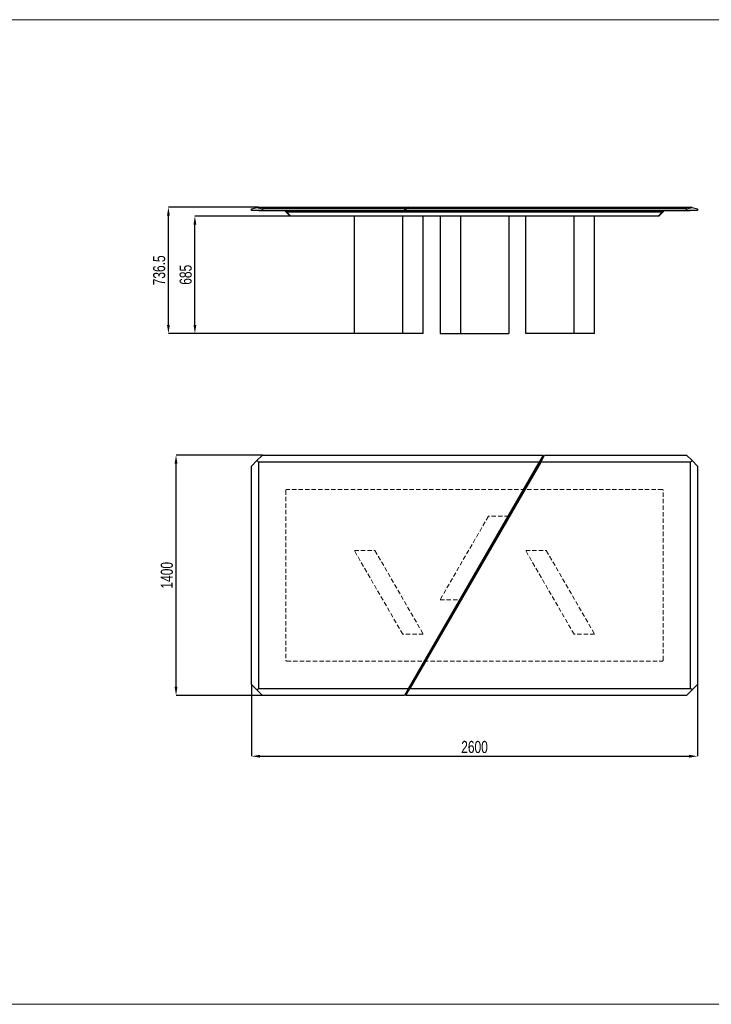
# Model space of a CAD drawing. Header units: millimetres. Extents: x 100 to 18140, y -17694 to 5840.
# Tile 18 of 19: x 8464 to 12496, y 100 to 5840. Entities that reach past the tile are written whole.
import ezdxf

# ---------------------------------------------------------------- set-up
doc = ezdxf.new("R2010")
doc.units = ezdxf.units.MM
doc.header["$LTSCALE"] = 20
doc.header["$PDSIZE"] = -1
doc.linetypes.add('HIDDEN', pattern=[1.905, 1.27, -0.635])
doc.linetypes.add('PHANTOM', pattern=[12.7, 6.35, -1.27, 1.27, -1.27, 1.27, -1.27])
doc.layers.add('ANNOTAZIONI', color=8, linetype='Continuous')
doc.styles.add('SLDTEXTSTYLE4', font='ARIALN.TTF', dxfattribs={"width": 0.87})
doc.dimstyles.new('SLDDIMSTYLE0', dxfattribs={"dimtxt": 70, "dimasz": 50, "dimexe": 0, "dimexo": 0.0625, "dimgap": 17.5, "dimtad": 1, "dimdec": 1, "dimrnd": 1e-09, "dimzin": 12, "dimdsep": 46, "dimtxsty": 'SLDTEXTSTYLE4', "dimsah": 1, "dimcen": 0.09, "dimadec": 0, "dimazin": 3, "dimtfac": 1, "dimtdec": 1, "dimtofl": 0, "dimtmove": 0, "dimatfit": 3, "dimfxl": 1, "dimfrac": 2, "dimtolj": 1, "dimtzin": 12, "dimarcsym": 0})

# ---------------------------------------------------------------- blocks, each defined once
blk = doc.blocks.new('*D10')
at = {"layer": 'ANNOTAZIONI', "color": 0, "lineweight": -2, "transparency": 16777216}
for p, q in [((9855.3, 4746.9), (9330.9, 4746.9)), ((9330.9, 4060.4), (9330.9, 4696.9)), ((10415, 4010.4), (9330.9, 4010.4))]:
    blk.add_line(p, q, dxfattribs=at)
at = {"layer": 'ANNOTAZIONI', "color": 0, "transparency": 16777216}
for points in [[(9322.6, 4696.9), (9339.2, 4696.9), (9330.9, 4746.9)], [(9322.6, 4060.4), (9339.2, 4060.4), (9330.9, 4010.4)]]:
    blk.add_solid(points, dxfattribs=at)
at = {"layer": 'Defpoints', "color": 0, "transparency": 16777216}
for p in [(9330.9, 4746.9), (9855.4, 4746.9), (10415.1, 4010.4)]:
    blk.add_point(p, dxfattribs=at)
at = {"layer": 'ANNOTAZIONI', "color": 0, "transparency": 16777216, "insert": (9241.9, 4378.7), "char_height": 70, "attachment_point": 2, "rotation": 90, "style": 'SLDTEXTSTYLE4'}
blk.add_mtext('\\A1;736.5', dxfattribs=at)
blk = doc.blocks.new('*D11')
at = {"layer": 'ANNOTAZIONI', "color": 0, "lineweight": -2, "transparency": 16777216}
for p, q in [((10043.9, 4695.4), (9485.4, 4695.4)), ((9485.4, 4060.4), (9485.4, 4645.4)), ((10415, 4010.4), (9485.4, 4010.4))]:
    blk.add_line(p, q, dxfattribs=at)
at = {"layer": 'ANNOTAZIONI', "color": 0, "transparency": 16777216}
for points in [[(9477.1, 4645.4), (9493.7, 4645.4), (9485.4, 4695.4)], [(9477.1, 4060.4), (9493.7, 4060.4), (9485.4, 4010.4)]]:
    blk.add_solid(points, dxfattribs=at)
at = {"layer": 'Defpoints', "color": 0, "transparency": 16777216}
for p in [(9485.4, 4695.4), (10043.9, 4695.4), (10415.1, 4010.4)]:
    blk.add_point(p, dxfattribs=at)
at = {"layer": 'ANNOTAZIONI', "color": 0, "transparency": 16777216, "insert": (9396.4, 4352.9), "char_height": 70, "attachment_point": 2, "rotation": 90, "style": 'SLDTEXTSTYLE4'}
blk.add_mtext('\\A1;685', dxfattribs=at)
blk = doc.blocks.new('*D12')
at = {"layer": 'ANNOTAZIONI', "color": 0, "lineweight": -2, "transparency": 16777216}
for p, q in [((9879, 3301.1), (9375.4, 3301.1)), ((9375.4, 1951.1), (9375.4, 3251.1)), ((9879, 1901.1), (9375.4, 1901.1))]:
    blk.add_line(p, q, dxfattribs=at)
at = {"layer": 'ANNOTAZIONI', "color": 0, "transparency": 16777216}
for points in [[(9367, 3251.1), (9383.7, 3251.1), (9375.4, 3301.1)], [(9367, 1951.1), (9383.7, 1951.1), (9375.4, 1901.1)]]:
    blk.add_solid(points, dxfattribs=at)
at = {"layer": 'Defpoints', "color": 0, "transparency": 16777216}
for p in [(9375.4, 3301.1), (9879, 3301.1), (9879, 1901.1)]:
    blk.add_point(p, dxfattribs=at)
at = {"layer": 'ANNOTAZIONI', "color": 0, "transparency": 16777216, "insert": (9286.4, 2601.1), "char_height": 70, "attachment_point": 2, "rotation": 90, "style": 'SLDTEXTSTYLE4'}
blk.add_mtext('\\A1;1400', dxfattribs=at)
blk = doc.blocks.new('*D13')
at = {"layer": 'ANNOTAZIONI', "color": 0, "lineweight": -2, "transparency": 16777216}
for p, q in [((9815.4, 1964.7), (9815.4, 1546.2)), ((12415.4, 1964.7), (12415.4, 1546.2)), ((9865.4, 1546.2), (12365.4, 1546.2))]:
    blk.add_line(p, q, dxfattribs=at)
at = {"layer": 'ANNOTAZIONI', "color": 0, "transparency": 16777216}
for points in [[(9865.4, 1554.6), (9865.4, 1537.9), (9815.4, 1546.2)], [(12365.4, 1554.6), (12365.4, 1537.9), (12415.4, 1546.2)]]:
    blk.add_solid(points, dxfattribs=at)
at = {"layer": 'Defpoints', "color": 0, "transparency": 16777216}
for p in [(9815.4, 1964.8), (12415.4, 1964.8), (12415.4, 1546.2)]:
    blk.add_point(p, dxfattribs=at)
at = {"layer": 'ANNOTAZIONI', "color": 0, "transparency": 16777216, "insert": (11115.4, 1635.2), "char_height": 70, "attachment_point": 2, "style": 'SLDTEXTSTYLE4'}
blk.add_mtext('\\A1;2600', dxfattribs=at)

msp = doc.modelspace()

# ---------------------------------------------------------------- linework, layer by layer
at = {"color": 7, "linetype": 'Continuous', "lineweight": 18}
for p, q in [((16500, 5840), (8300, 5840)), ((8300, 100), (16500, 100)), ((16500, 100), (8300, 100))]:
    msp.add_line(p, q, dxfattribs=at)
at = {"color": 7, "linetype": 'Continuous', "lineweight": 25}
for p, q in [((9815.38, 4736.91), (9847.2, 4744.87)), ((9815.38, 4726.91), (9815.38, 4736.91)), ((9879.02, 4726.91), (9815.38, 4726.91)), ((9847.2, 4744.87), (9855.38, 4746.91)), ((9847.2, 4744.87), (9879.02, 4736.91)), ((9855.38, 4746.91), (10729.71, 4746.91)), ((9857.38, 4725.41), (9857.38, 4726.91)), ((9919.85, 4725.41), (9857.38, 4725.41)), ((9879.02, 4736.91), (9879.02, 4726.91)), ((10706.62, 4736.91), (9879.02, 4736.91)), ((9879.02, 4726.91), (10706.62, 4726.91)), ((9919.85, 4726.91), (9919.85, 4725.41)), ((10719.32, 4725.41), (9919.85, 4725.41)), ((10015.38, 4720.41), (10015.38, 4725.41)), ((10015.55, 4720.24), (10015.38, 4720.41)), ((10040.38, 4695.41), (10015.55, 4720.24)), ((10020.38, 4720.41), (12210.38, 4720.41)), ((10729.71, 4746.91), (10706.62, 4736.91)), ((10706.62, 4736.91), (10706.62, 4726.91)), ((10706.62, 4726.91), (10715.85, 4726.91)), ((10715.85, 4736.91), (10738.95, 4746.91)), ((10715.85, 4736.91), (10715.85, 4726.91)), ((12351.74, 4736.91), (10715.85, 4736.91)), ((10715.85, 4726.91), (12351.74, 4726.91)), ((10719.32, 4725.41), (10719.32, 4726.91)), ((10751.65, 4725.41), (10719.32, 4725.41)), ((10729.71, 4746.91), (10729.71, 4742.91)), ((10729.71, 4746.91), (10738.95, 4746.91)), ((10738.95, 4746.91), (12375.38, 4746.91)), ((10751.65, 4726.91), (10751.65, 4725.41)), ((12310.91, 4725.41), (10751.65, 4725.41)), ((12215.21, 4720.24), (12190.38, 4695.41)), ((12215.38, 4720.41), (12215.21, 4720.24)), ((12215.38, 4725.41), (12215.38, 4720.41)), ((12310.91, 4725.41), (12310.91, 4726.91)), ((12373.38, 4725.41), (12310.91, 4725.41)), ((12351.74, 4736.91), (12383.56, 4744.87)), ((12351.74, 4726.91), (12351.74, 4736.91)), ((12415.38, 4726.91), (12351.74, 4726.91)), ((12373.38, 4726.91), (12373.38, 4725.41)), ((12383.56, 4744.87), (12375.38, 4746.91)), ((12383.56, 4744.87), (12415.38, 4736.91)), ((12415.38, 4736.91), (12415.38, 4726.91)), ((10043.92, 4695.41), (10040.38, 4695.41)), ((12186.84, 4695.41), (10043.92, 4695.41)), ((10415.06, 4010.41), (10415.06, 4695.41)), ((10696.81, 4010.41), (10696.81, 4695.41)), ((10816.9, 4010.41), (10816.9, 4695.41)), ((10914.46, 4695.41), (10914.46, 4010.41)), ((11034.55, 4695.41), (11034.55, 4010.41)), ((11316.3, 4695.41), (11316.3, 4010.41)), ((11413.86, 4010.41), (11413.86, 4695.41)), ((11695.61, 4010.41), (11695.61, 4695.41)), ((11815.7, 4010.41), (11815.7, 4695.41)), ((12190.38, 4695.41), (12186.84, 4695.41)), ((10696.81, 4010.41), (10415.06, 4010.41)), ((10816.9, 4010.41), (10696.81, 4010.41)), ((10914.46, 4010.41), (11034.55, 4010.41)), ((11034.55, 4010.41), (11316.3, 4010.41)), ((11695.61, 4010.41), (11413.86, 4010.41)), ((11815.7, 4010.41), (11695.61, 4010.41)), ((9879.02, 3301.14), (9847.2, 3269.32)), ((9879.02, 3301.14), (11514.91, 3301.14)), ((11514.91, 3301.14), (11491.81, 3261.14)), ((11501.05, 3261.14), (11524.14, 3301.14)), ((11524.14, 3301.14), (12351.74, 3301.14)), ((12383.56, 3269.32), (12351.74, 3301.14)), ((9847.2, 3269.32), (9815.38, 3237.5)), ((9815.38, 1964.78), (9815.38, 3237.5)), ((9847.2, 3269.32), (9855.38, 3261.14)), ((11491.81, 3261.14), (9855.38, 3261.14)), ((9855.38, 3261.14), (9855.38, 1941.14)), ((11491.81, 3261.14), (10729.71, 1941.14)), ((10729.71, 1941.14), (11491.81, 3261.14)), ((10738.95, 1941.14), (11501.05, 3261.14)), ((11501.05, 3261.14), (10738.95, 1941.14)), ((11501.05, 3261.14), (11491.81, 3261.14)), ((12375.38, 3261.14), (11501.05, 3261.14)), ((12383.56, 3269.32), (12375.38, 3261.14)), ((12375.38, 1941.14), (12375.38, 3261.14)), ((12415.38, 3237.5), (12383.56, 3269.32)), ((12415.38, 3237.5), (12415.38, 1964.78)), ((9815.38, 1964.78), (9847.2, 1932.96)), ((12383.56, 1932.96), (12415.38, 1964.78)), ((9847.2, 1932.96), (9855.38, 1941.14)), ((9847.2, 1932.96), (9879.02, 1901.14)), ((9855.38, 1941.14), (10729.71, 1941.14)), ((10706.62, 1901.14), (9879.02, 1901.14)), ((10729.71, 1941.14), (10706.62, 1901.14)), ((10715.85, 1901.14), (10738.95, 1941.14)), ((12351.74, 1901.14), (10715.85, 1901.14)), ((10729.71, 1941.14), (10738.95, 1941.14)), ((10738.95, 1941.14), (12375.38, 1941.14)), ((12351.74, 1901.14), (12383.56, 1932.96)), ((12383.56, 1932.96), (12375.38, 1941.14))]:
    msp.add_line(p, q, dxfattribs=at)
at = {"color": 8, "linetype": 'PHANTOM', "lineweight": 18}
for p, q in [((10019.09, 4720.24), (10043.92, 4695.41)), ((10020.38, 4725.41), (10020.38, 4720.41)), ((12186.84, 4695.41), (12211.67, 4720.24)), ((12210.38, 4720.41), (12210.38, 4725.41))]:
    msp.add_line(p, q, dxfattribs=at)
at = {"color": 7, "linetype": 'HIDDEN', "lineweight": 18}
for p, q in [((12210.38, 3101.14), (10020.38, 3101.14)), ((10015.38, 3096.14), (10015.38, 2106.14)), ((12215.38, 2106.14), (12215.38, 3096.14)), ((11196.21, 2945.14), (10914.46, 2457.14)), ((11034.55, 2457.14), (11316.3, 2945.14)), ((11316.3, 2945.14), (11196.21, 2945.14)), ((10696.81, 2257.14), (10415.06, 2745.14)), ((10415.06, 2745.14), (10535.15, 2745.14)), ((10535.15, 2745.14), (10816.9, 2257.14)), ((11413.86, 2745.14), (11533.95, 2745.14)), ((11695.61, 2257.14), (11413.86, 2745.14)), ((11533.95, 2745.14), (11815.7, 2257.14)), ((10914.46, 2457.14), (11034.55, 2457.14)), ((10816.9, 2257.14), (10696.81, 2257.14)), ((11815.7, 2257.14), (11695.61, 2257.14)), ((10020.38, 2101.14), (12210.38, 2101.14))]:
    msp.add_line(p, q, dxfattribs=at)
at = {"color": 7, "linetype": 'Continuous', "lineweight": 25}
for centre, start, end in [((10020.38, 4715.41), 90, 105), ((12210.38, 4715.41), 75, 90)]:
    msp.add_arc(centre, 5, start, end, dxfattribs=at)
at = {"color": 7, "linetype": 'HIDDEN', "lineweight": 18}
for centre, start, end in [((10020.38, 3096.14), 90, 180), ((12210.38, 3096.14), 0, 90), ((10020.38, 2106.14), 180, 270), ((12210.38, 2106.14), 270, 0)]:
    msp.add_arc(centre, 5, start, end, dxfattribs=at)
at = {"color": 7, "linetype": 'Continuous', "lineweight": 25}
for centre, major_axis, start_param, end_param in [((10020.38, 4722.48), (4.96, 2.05), 3.2724923, 4.3196899), ((12210.38, 4722.48), (4.96, -2.05), 5.1050881, 6.1522856)]:
    msp.add_ellipse(centre, major_axis=major_axis, ratio=0.3178372, start_param=start_param, end_param=end_param, dxfattribs=at)

# ---------------------------------------------------------------- dimensions: what is measured, and where the dimension line sits
at = {"layer": 'ANNOTAZIONI'}
for base, p1, p2, picture, middle in [((9330.89, 4746.91), (10415.06, 4010.41), (9855.38, 4746.91), '*D10', (9330.89, 4378.66)), ((9485.39, 4695.41), (10415.06, 4010.41), (10043.92, 4695.41), '*D11', (9485.39, 4352.91)), ((9375.38, 3301.14), (9879.02, 1901.14), (9879.02, 3301.14), '*D12', (9375.38, 2601.14))]:
    dim = msp.add_linear_dim(base=base, p1=p1, p2=p2, angle=90, dimstyle='SLDDIMSTYLE0', dxfattribs=at)
    dim.commit()
    dim.dimension.update_dxf_attribs({"geometry": picture, "text_midpoint": middle, "dimtype": 160})
dim = msp.add_linear_dim(base=(12415.38, 1546.23), p1=(9815.38, 1964.78), p2=(12415.38, 1964.78), dimstyle='SLDDIMSTYLE0', dxfattribs=at)
dim.commit()
dim.dimension.update_dxf_attribs({"geometry": '*D13', "text_midpoint": (11115.38, 1546.23), "dimtype": 160})

doc.saveas('drawing.dxf')
